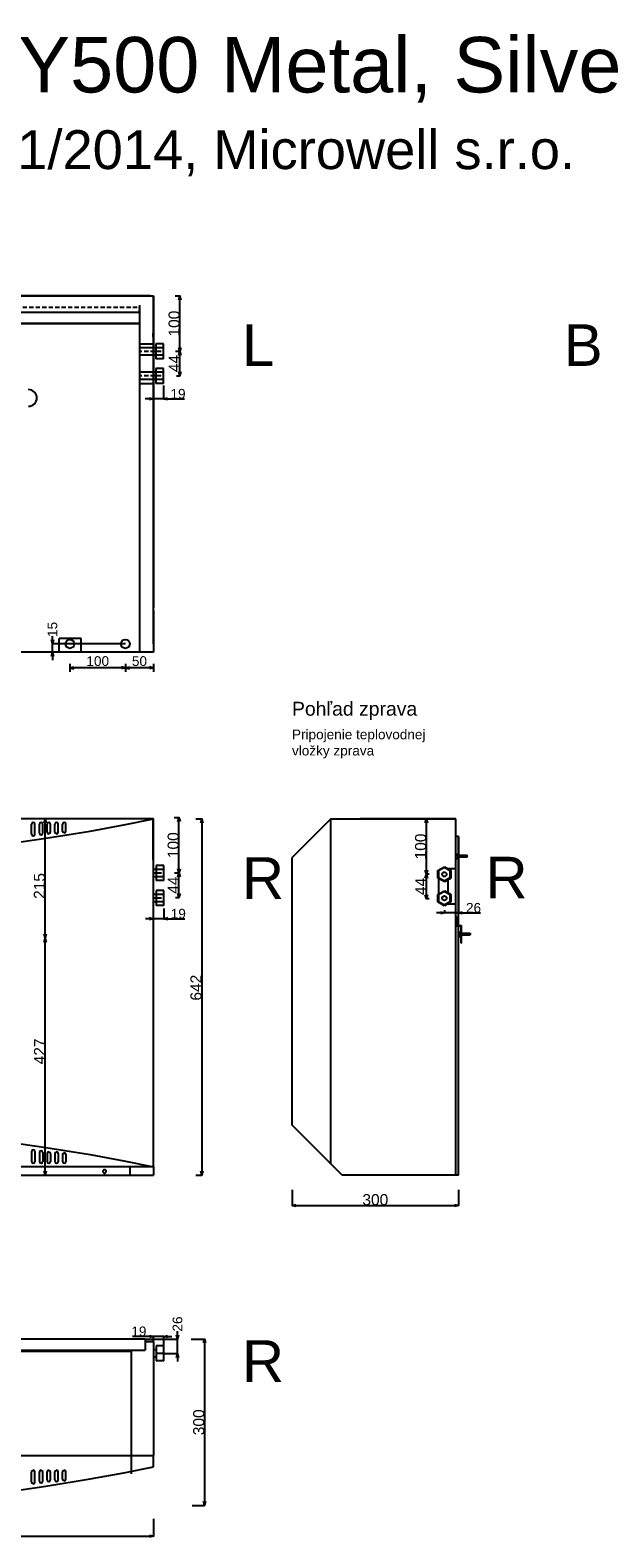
# Model space of a CAD drawing. Extents: x -655 to 3485, y -653 to 2062.
# Tile 5 of 6: x 1023 to 2069, y -653 to 2062. Entities that reach past the tile are written whole.
import ezdxf

# ---------------------------------------------------------------- set-up
doc = ezdxf.new("R2010")
doc.units = 0
doc.header["$MEASUREMENT"] = 0
doc.linetypes.add('Achse', pattern=[11.5, 0, -4, 7.5, 0])
doc.linetypes.add('Čerchovaná', pattern=[215, 100, -50, 15, -50])
for name, color, linetype in [('Desky', 7, 'Continuous'), ('Kóty délkové', 7, 'Continuous'), ('Nábytek a zařízení', 7, 'Continuous'), ('Oblouky a kružnice', 7, 'Continuous'), ('Střechy', 7, 'Continuous'), ('Textové bloky', 7, 'Continuous'), ('W_BETON_N2', 7, 'Continuous'), ('W_BETON_N4', 7, 'Continuous'), ('W_VERBLEND_N2', 7, 'Continuous'), ('Zdi', 7, 'Continuous'), ('Čáry', 7, 'Continuous')]:
    doc.layers.add(name, color=color, linetype=linetype)
doc.styles.add('GENERATED_STYLE_1', font='ARIAL.ttf')
doc.dimstyles.new('Dimstyle_4D6', dxfattribs={"dimtxt": 17.5, "dimasz": 7.125, "dimexe": 0.18, "dimexo": 0, "dimgap": 0.09, "dimtad": 1, "dimdec": 0, "dimzin": 0, "dimdsep": 46, "dimtxsty": 'GENERATED_STYLE_1', "dimblk": 'ARROWHEAD_3', "dimblk1": 'ARROWHEAD_3', "dimblk2": 'ARROWHEAD_3', "dimcen": 0.09, "dimclrd": 7, "dimclre": 7, "dimclrt": 7, "dimazin": 0, "dimtfac": 1, "dimtdec": 4, "dimtmove": 0, "dimatfit": 0, "dimfxl": 0, "dimtolj": 1, "dimtzin": 0, "dimarcsym": 0})
doc.dimstyles.new('Dimstyle_611', dxfattribs={"dimtxt": 17.5, "dimasz": 7.125, "dimexe": 0.18, "dimexo": 0, "dimgap": 0.09, "dimtad": 1, "dimdec": 0, "dimzin": 0, "dimdsep": 46, "dimtxsty": 'GENERATED_STYLE_1', "dimblk": 'ARROWHEAD_3', "dimblk1": 'ARROWHEAD_3', "dimblk2": 'ARROWHEAD_3', "dimcen": 0.09, "dimclrd": 7, "dimclre": 7, "dimclrt": 7, "dimazin": 0, "dimtfac": 1, "dimtdec": 4, "dimtmove": 0, "dimatfit": 0, "dimfxl": 0, "dimtolj": 1, "dimtzin": 0, "dimarcsym": 0})
doc.dimstyles.new('Peter', dxfattribs={"dimtxt": 20, "dimasz": 7.125, "dimexe": 0.18, "dimexo": 0, "dimgap": 0.09, "dimtad": 1, "dimdec": 0, "dimzin": 0, "dimdsep": 46, "dimtxsty": 'GENERATED_STYLE_1', "dimblk": 'ARROWHEAD_3', "dimblk1": 'ARROWHEAD_3', "dimblk2": 'ARROWHEAD_3', "dimcen": 0.09, "dimclrd": 7, "dimclre": 7, "dimclrt": 7, "dimazin": 0, "dimtfac": 1, "dimtdec": 4, "dimtmove": 0, "dimatfit": 0, "dimfxl": 0, "dimtolj": 1, "dimtzin": 0, "dimarcsym": 0})

# ---------------------------------------------------------------- blocks, each defined once
blk = doc.blocks.new('SPLINE_1', base_point=(9313.4, 3493.1))
at = {"layer": 'W_VERBLEND_N2', "color": 7, "linetype": 'Continuous'}
blk.add_lwpolyline([(9313.4, 3493.1), (9366.6, 3482.2), (9427.6, 3471), (9507, 3458.1), (9552.4, 3451.6), (9601.1, 3445.3), (9652.5, 3439.4), (9706.3, 3434.1), (9762, 3429.6), (9819.1, 3426.1), (9877.2, 3423.9), (9935.9, 3423.1), (9994.6, 3423.9), (10052.7, 3426.1), (10109.8, 3429.6), (10165.5, 3434.1), (10219.3, 3439.4), (10270.7, 3445.3), (10319.4, 3451.6), (10364.8, 3458.1), (10444.2, 3471), (10505.2, 3482.2), (10558.4, 3493.1)], dxfattribs=at)
blk = doc.blocks.new('SPLINE_2', base_point=(9313.4, 2299.5))
at = {"layer": 'W_VERBLEND_N2', "color": 7, "linetype": 'Continuous'}
blk.add_lwpolyline([(9313.4, 2299.5), (9366.6, 2288.6), (9427.6, 2277.4), (9507, 2264.5), (9552.4, 2258), (9601.1, 2251.7), (9652.5, 2245.8), (9706.3, 2240.5), (9762, 2236), (9819.1, 2232.5), (9877.2, 2230.3), (9935.9, 2229.5), (9994.6, 2230.3), (10052.7, 2232.5), (10109.8, 2236), (10165.5, 2240.5), (10219.3, 2245.8), (10270.7, 2251.7), (10319.4, 2258), (10364.8, 2264.5), (10444.2, 2277.4), (10505.2, 2288.6), (10558.4, 2299.5)], dxfattribs=at)
blk = doc.blocks.new('SPLINE_3', base_point=(9313.4, 2853.1))
at = {"layer": 'W_VERBLEND_N2', "color": 7, "linetype": 'Continuous'}
blk.add_lwpolyline([(9313.4, 2853.1), (9366.6, 2864.1), (9427.6, 2875.3), (9507, 2888.1), (9552.4, 2894.7), (9601.1, 2901), (9652.5, 2906.9), (9706.3, 2912.2), (9762, 2916.7), (9819.1, 2920.1), (9877.2, 2922.4), (9935.9, 2923.1), (9994.6, 2922.4), (10052.7, 2920.1), (10109.8, 2916.7), (10165.5, 2912.2), (10219.3, 2906.9), (10270.7, 2901), (10319.4, 2894.7), (10364.8, 2888.1), (10444.2, 2875.3), (10505.2, 2864.1), (10558.4, 2853.1)], dxfattribs=at)
blk = doc.blocks.new('ARROWHEAD_3')
at = {"color": 0, "linetype": 'Continuous'}
blk.add_line((0, 0), (-1, 0), dxfattribs=at)
blk.add_lwpolyline([(-1, 0.2679), (0, 0), (-1, -0.2679)], dxfattribs=at)
blk = doc.blocks.new('*D8')
at = {"layer": 'Defpoints', "color": 0}
for p in [(1063.1, 957), (1194.5, 957), (1245, 942)]:
    blk.add_point(p, dxfattribs=at)
at = {"layer": 'Kóty délkové', "color": 7, "linetype": 'Continuous', "lineweight": -2}
for p, q in [((1194.5, 957), (1062.9, 957)), ((1063.1, 964.1), (1063.1, 971.2)), ((1063.1, 942), (1063.1, 957)), ((1245, 942), (1062.9, 942)), ((1063.1, 942), (1063.1, 927.7))]:
    blk.add_line(p, q, dxfattribs=at)
at = {"layer": 'Kóty délkové', "color": 7, "lineweight": -2, "xscale": 7.124999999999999, "yscale": 7.124999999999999, "zscale": 7.124999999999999}
for p, rotation in [((1063.1, 957), 270), ((1063.1, 942), 90)]:
    blk.add_blockref('ARROWHEAD_3', p, dxfattribs=dict(at, rotation=rotation))
at = {"layer": 'Kóty délkové', "color": 7, "linetype": 'Continuous', "insert": (1063.1, 983.1), "char_height": 17.5, "attachment_point": 5, "rotation": 90, "style": 'GENERATED_STYLE_1'}
blk.add_mtext('\\A1;15', dxfattribs=at)
blk = doc.blocks.new('*D10')
at = {"layer": 'Kóty délkové', "color": 7, "linetype": 'Continuous'}
for p, q in [((10507.9, 3814.1), (10407.9, 3814.1)), ((10507.9, 3814.1), (10500.7, 3816)), ((10507.9, 3814.1), (10500.7, 3812.2)), ((10507.9, 3821.1), (10507.9, 3807.1)), ((10507.9, 3814.1), (10515.2, 3816)), ((10558.4, 3814.1), (10507.9, 3814.1)), ((10507.9, 3814.1), (10515.2, 3812.2)), ((10558.4, 3814.1), (10551.2, 3816)), ((10558.4, 3814.1), (10551.2, 3812.2)), ((10558.4, 3821.1), (10558.4, 3807.1))]:
    blk.add_line(p, q, dxfattribs=at)
at = {"layer": 'Kóty délkové', "color": 7, "style": 'GENERATED_STYLE_1', "oblique": 0}
blk.add_text('50', height=17.5, dxfattribs=at).set_placement((10519.7, 3817.6))
blk = doc.blocks.new('*D11')
at = {"layer": 'Kóty délkové', "color": 7, "linetype": 'Continuous'}
for p, q in [((10407.9, 3821.1), (10407.9, 3807.1)), ((10407.9, 3814.1), (10415.2, 3816)), ((10507.9, 3814.1), (10407.9, 3814.1)), ((10407.9, 3814.1), (10415.2, 3812.2)), ((10507.9, 3814.1), (10500.7, 3816)), ((10507.9, 3814.1), (10500.7, 3812.2))]:
    blk.add_line(p, q, dxfattribs=at)
at = {"layer": 'Kóty délkové', "color": 7, "style": 'GENERATED_STYLE_1', "oblique": 0}
blk.add_text('100', height=17.5, dxfattribs=at).set_placement((10437.7, 3817.6))
blk = doc.blocks.new('*D12')
at = {"layer": 'Defpoints', "color": 0}
for p in [(1230, -295), (1288.5, -295), (1264, -321)]:
    blk.add_point(p, dxfattribs=at)
at = {"layer": 'Kóty délkové', "color": 7, "linetype": 'Continuous', "lineweight": -2}
for p, q in [((1230, -295), (1288.7, -295)), ((1288.5, -287.9), (1288.5, -280.8)), ((1288.5, -321), (1288.5, -295)), ((1264, -321), (1288.7, -321)), ((1288.5, -321), (1288.5, -335.3))]:
    blk.add_line(p, q, dxfattribs=at)
at = {"layer": 'Kóty délkové', "color": 7, "lineweight": -2, "xscale": 7.124999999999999, "yscale": 7.124999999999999, "zscale": 7.124999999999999}
for p, rotation in [((1288.5, -295), 270), ((1288.5, -321), 90)]:
    blk.add_blockref('ARROWHEAD_3', p, dxfattribs=dict(at, rotation=rotation))
at = {"layer": 'Kóty délkové', "color": 7, "linetype": 'Continuous', "insert": (1288.5, -268), "char_height": 17.5, "attachment_point": 5, "rotation": 90, "style": 'GENERATED_STYLE_1'}
blk.add_mtext('\\A1;26', dxfattribs=at)
blk = doc.blocks.new('*D13')
at = {"layer": 'Defpoints', "color": 0}
for p in [(1245, -290.5), (1245, -300), (1264, -307.5)]:
    blk.add_point(p, dxfattribs=at)
at = {"layer": 'Kóty délkové', "color": 7, "linetype": 'Continuous', "lineweight": -2}
for p, q in [((1245, -290.5), (1207.1, -290.5)), ((1245, -300), (1245, -290.3)), ((1264, -290.5), (1245, -290.5)), ((1264, -307.5), (1264, -290.3)), ((1264, -290.5), (1278.3, -290.5))]:
    blk.add_line(p, q, dxfattribs=at)
at = {"layer": 'Kóty délkové', "color": 7, "lineweight": -2, "xscale": 7.124999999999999, "yscale": 7.124999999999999, "zscale": 7.124999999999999}
blk.add_blockref('ARROWHEAD_3', (1245, -290.5), dxfattribs=at)
at = {"layer": 'Kóty délkové', "color": 7, "lineweight": -2, "xscale": 7.124999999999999, "yscale": 7.124999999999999, "zscale": 7.124999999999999, "rotation": 180}
blk.add_blockref('ARROWHEAD_3', (1264, -290.5), dxfattribs=at)
at = {"layer": 'Kóty délkové', "color": 7, "linetype": 'Continuous', "insert": (1218.9, -281.4), "char_height": 17.5, "attachment_point": 5, "style": 'GENERATED_STYLE_1'}
blk.add_mtext('\\A1;19', dxfattribs=at)
blk = doc.blocks.new('*D128')
at = {"layer": 'Defpoints', "color": 0}
for p in [(1795, 610), (1769.5, 477.7), (1769.5, 472.5)]:
    blk.add_point(p, dxfattribs=at)
at = {"layer": 'Kóty délkové', "color": 7, "linetype": 'Continuous', "lineweight": -2}
for p, q in [((1795, 610), (1795, 472.3)), ((1769.5, 472.5), (1755.2, 472.5)), ((1769.5, 477.7), (1769.5, 472.3)), ((1795, 472.5), (1769.5, 472.5)), ((1795, 472.5), (1834.8, 472.5)), ((1795, 472.5), (1809.2, 472.5))]:
    blk.add_line(p, q, dxfattribs=at)
at = {"layer": 'Kóty délkové', "color": 7, "lineweight": -2, "xscale": 7.124999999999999, "yscale": 7.124999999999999, "zscale": 7.124999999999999}
blk.add_blockref('ARROWHEAD_3', (1769.5, 472.5), dxfattribs=at)
at = {"layer": 'Kóty délkové', "color": 7, "lineweight": -2, "xscale": 7.124999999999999, "yscale": 7.124999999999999, "zscale": 7.124999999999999, "rotation": 180}
blk.add_blockref('ARROWHEAD_3', (1795, 472.5), dxfattribs=at)
at = {"layer": 'Kóty délkové', "color": 7, "linetype": 'Continuous', "insert": (1822, 481.5), "char_height": 17.5, "attachment_point": 5, "style": 'GENERATED_STYLE_1'}
blk.add_mtext('\\A1;26', dxfattribs=at)
blk = doc.blocks.new('*D129')
at = {"color": 7, "linetype": 'Continuous', "lineweight": -2}
for p, q in [((1495, -26.4), (1495, -54.7)), ((1795, -26.4), (1795, -54.7)), ((1502.1, -54.5), (1787.9, -54.5))]:
    blk.add_line(p, q, dxfattribs=at)
at = {"layer": 'Defpoints', "color": 0}
for p in [(1495, -26.4), (1795, -26.4), (1795, -54.5)]:
    blk.add_point(p, dxfattribs=at)
at = {"color": 7, "lineweight": -2, "xscale": 7.124999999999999, "yscale": 7.124999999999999, "zscale": 7.124999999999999, "rotation": 180}
blk.add_blockref('ARROWHEAD_3', (1495, -54.5), dxfattribs=at)
at = {"color": 7, "lineweight": -2, "xscale": 7.124999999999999, "yscale": 7.124999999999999, "zscale": 7.124999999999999}
blk.add_blockref('ARROWHEAD_3', (1795, -54.5), dxfattribs=at)
at = {"color": 7, "linetype": 'Continuous', "lineweight": 0, "insert": (1645, -44.2), "char_height": 20, "attachment_point": 5, "style": 'GENERATED_STYLE_1'}
blk.add_mtext('\\A1;300', dxfattribs=at)
blk = doc.blocks.new('*D130')
at = {"color": 7, "linetype": 'Continuous', "lineweight": -2}
for p, q in [((1737.2, 642), (1736.9, 642)), ((1737, 549.3), (1737, 634.9)), ((1741.9, 542.2), (1736.9, 542.2))]:
    blk.add_line(p, q, dxfattribs=at)
at = {"layer": 'Defpoints', "color": 0}
for p in [(1737, 642), (1737.2, 642), (1741.9, 542.2)]:
    blk.add_point(p, dxfattribs=at)
at = {"color": 7, "lineweight": -2, "xscale": 7.124999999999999, "yscale": 7.124999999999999, "zscale": 7.124999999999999}
for p, rotation in [((1737, 642), 90), ((1737, 542.2), 270)]:
    blk.add_blockref('ARROWHEAD_3', p, dxfattribs=dict(at, rotation=rotation))
at = {"color": 7, "linetype": 'Continuous', "lineweight": 0, "insert": (1726.7, 592.1), "char_height": 20, "attachment_point": 5, "rotation": 90, "style": 'GENERATED_STYLE_1'}
blk.add_mtext('\\A1;100', dxfattribs=at)
blk = doc.blocks.new('*D131')
at = {"color": 7, "linetype": 'Continuous', "lineweight": -2}
for p, q in [((1737.2, 542.1), (1736.9, 542.1)), ((1737, 505.3), (1737, 535)), ((1741.9, 498.1), (1736.9, 498.1))]:
    blk.add_line(p, q, dxfattribs=at)
at = {"layer": 'Defpoints', "color": 0}
for p in [(1737, 542.1), (1737.2, 542.1), (1741.9, 498.1)]:
    blk.add_point(p, dxfattribs=at)
at = {"color": 7, "lineweight": -2, "xscale": 7.124999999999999, "yscale": 7.124999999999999, "zscale": 7.124999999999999}
for p, rotation in [((1737, 542.1), 90), ((1737, 498.1), 270)]:
    blk.add_blockref('ARROWHEAD_3', p, dxfattribs=dict(at, rotation=rotation))
at = {"color": 7, "linetype": 'Continuous', "lineweight": 0, "insert": (1727, 520.1), "char_height": 20, "attachment_point": 5, "rotation": 90, "style": 'GENERATED_STYLE_1'}
blk.add_mtext('\\A1;44', dxfattribs=at)
blk = doc.blocks.new('*D150')
at = {"layer": 'Defpoints', "color": 0}
for p in [(1244.8, 641.9), (1244.8, 462), (1263.8, 480.4)]:
    blk.add_point(p, dxfattribs=at)
at = {"layer": 'Kóty délkové', "color": 7, "linetype": 'Continuous', "lineweight": -2}
for p, q in [((1244.8, 641.9), (1244.8, 461.8)), ((1244.8, 462), (1230.6, 462)), ((1263.8, 462), (1244.8, 462)), ((1263.8, 480.4), (1263.8, 461.8)), ((1263.8, 462), (1301.7, 462)), ((1263.8, 462), (1278.1, 462))]:
    blk.add_line(p, q, dxfattribs=at)
at = {"layer": 'Kóty délkové', "color": 7, "lineweight": -2, "xscale": 7.124999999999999, "yscale": 7.124999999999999, "zscale": 7.124999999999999}
blk.add_blockref('ARROWHEAD_3', (1244.8, 462), dxfattribs=at)
at = {"layer": 'Kóty délkové', "color": 7, "lineweight": -2, "xscale": 7.124999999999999, "yscale": 7.124999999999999, "zscale": 7.124999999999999, "rotation": 180}
blk.add_blockref('ARROWHEAD_3', (1263.8, 462), dxfattribs=at)
at = {"layer": 'Kóty délkové', "color": 7, "linetype": 'Continuous', "insert": (1289.9, 471), "char_height": 17.5, "attachment_point": 5, "style": 'GENERATED_STYLE_1'}
blk.add_mtext('\\A1;19', dxfattribs=at)
blk = doc.blocks.new('*D151')
at = {"color": 7, "linetype": 'Continuous', "lineweight": -2}
for p, q in [((1282.7, 644.3), (1291.3, 644.3)), ((1291.1, 551.7), (1291.1, 637.2)), ((1283, 544.6), (1291.3, 544.6))]:
    blk.add_line(p, q, dxfattribs=at)
at = {"layer": 'Defpoints', "color": 0}
for p in [(1282.7, 644.3), (1291.1, 644.3), (1283, 544.6)]:
    blk.add_point(p, dxfattribs=at)
at = {"color": 7, "lineweight": -2, "xscale": 7.124999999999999, "yscale": 7.124999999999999, "zscale": 7.124999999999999}
for p, rotation in [((1291.1, 644.3), 90), ((1291.1, 544.6), 270)]:
    blk.add_blockref('ARROWHEAD_3', p, dxfattribs=dict(at, rotation=rotation))
at = {"color": 7, "linetype": 'Continuous', "lineweight": 0, "insert": (1280.8, 594.4), "char_height": 20, "attachment_point": 5, "rotation": 90, "style": 'GENERATED_STYLE_1'}
blk.add_mtext('\\A1;100', dxfattribs=at)
blk = doc.blocks.new('*D152')
at = {"color": 7, "linetype": 'Continuous', "lineweight": -2}
for p, q in [((1291.3, 544.6), (1290.9, 544.6)), ((1291.1, 507.4), (1291.1, 537.5)), ((1284.8, 500.3), (1291.3, 500.3))]:
    blk.add_line(p, q, dxfattribs=at)
at = {"layer": 'Defpoints', "color": 0}
for p in [(1291.1, 544.6), (1291.3, 544.6), (1284.8, 500.3)]:
    blk.add_point(p, dxfattribs=at)
at = {"color": 7, "lineweight": -2, "xscale": 7.124999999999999, "yscale": 7.124999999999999, "zscale": 7.124999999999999}
for p, rotation in [((1291.1, 544.6), 90), ((1291.1, 500.3), 270)]:
    blk.add_blockref('ARROWHEAD_3', p, dxfattribs=dict(at, rotation=rotation))
at = {"color": 7, "linetype": 'Continuous', "lineweight": 0, "insert": (1281, 522.4), "char_height": 20, "attachment_point": 5, "rotation": 90, "style": 'GENERATED_STYLE_1'}
blk.add_mtext('\\A1;44', dxfattribs=at)
blk = doc.blocks.new('*D155')
at = {"color": 7, "linetype": 'Continuous', "lineweight": -2}
for p, q in [((1321.4, 642), (1332.4, 642)), ((1332.2, 634.9), (1332.2, 7.1)), ((1321.4, 0), (1332.4, 0))]:
    blk.add_line(p, q, dxfattribs=at)
at = {"layer": 'Defpoints', "color": 0}
for p in [(1321.4, 642), (1321.4, 0), (1332.2, 0)]:
    blk.add_point(p, dxfattribs=at)
at = {"color": 7, "lineweight": -2, "xscale": 7.124999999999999, "yscale": 7.124999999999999, "zscale": 7.124999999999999}
for p, rotation in [((1332.2, 642), 90), ((1332.2, 0), 270)]:
    blk.add_blockref('ARROWHEAD_3', p, dxfattribs=dict(at, rotation=rotation))
at = {"color": 7, "linetype": 'Continuous', "lineweight": 0, "insert": (1321.9, 337.8), "char_height": 20, "attachment_point": 5, "rotation": 90, "style": 'GENERATED_STYLE_1'}
blk.add_mtext('\\A1;642', dxfattribs=at)
blk = doc.blocks.new('*D159')
at = {"color": 7, "linetype": 'Continuous', "lineweight": -2}
for p, q in [((1240.55, 642), (1049.82, 642)), ((1050, 434.125), (1050, 634.875)), ((1050, 427), (1049.82, 427))]:
    blk.add_line(p, q, dxfattribs=at)
at = {"layer": 'Defpoints', "color": 0}
for p in [(1050, 642), (1240.55, 642), (1050, 427)]:
    blk.add_point(p, dxfattribs=at)
at = {"color": 7, "lineweight": -2, "xscale": 7.124999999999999, "yscale": 7.124999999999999, "zscale": 7.124999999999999}
for p, rotation in [((1050, 642), 90), ((1050, 427), 270)]:
    blk.add_blockref('ARROWHEAD_3', p, dxfattribs=dict(at, rotation=rotation))
at = {"color": 7, "linetype": 'Continuous', "lineweight": 0, "insert": (1039.7, 520.985409), "char_height": 20, "attachment_point": 5, "rotation": 90, "style": 'GENERATED_STYLE_1'}
blk.add_mtext('\\A1;215', dxfattribs=at)
blk = doc.blocks.new('*D160')
at = {"color": 7, "linetype": 'Continuous', "lineweight": -2}
for p, q in [((1050, 427), (1050.2, 427)), ((1050, 7.1), (1050, 419.9)), ((1049.3, 0), (1050.2, 0))]:
    blk.add_line(p, q, dxfattribs=at)
at = {"layer": 'Defpoints', "color": 0}
for p in [(1050, 427), (1050, 427), (1049.3, 0)]:
    blk.add_point(p, dxfattribs=at)
at = {"color": 7, "lineweight": -2, "xscale": 7.124999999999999, "yscale": 7.124999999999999, "zscale": 7.124999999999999}
for p, rotation in [((1050, 427), 90), ((1050, 0), 270)]:
    blk.add_blockref('ARROWHEAD_3', p, dxfattribs=dict(at, rotation=rotation))
at = {"color": 7, "linetype": 'Continuous', "lineweight": 0, "insert": (1039.9, 223), "char_height": 20, "attachment_point": 5, "rotation": 90, "style": 'GENERATED_STYLE_1'}
blk.add_mtext('\\A1;427', dxfattribs=at)
blk = doc.blocks.new('*D162')
at = {"color": 7, "linetype": 'Continuous', "lineweight": -2}
for p, q in [((1313, -295), (1337.3, -295)), ((1337.1, -302.1), (1337.1, -587.9)), ((1314.9, -595), (1337.3, -595))]:
    blk.add_line(p, q, dxfattribs=at)
at = {"layer": 'Defpoints', "color": 0}
for p in [(1313, -295), (1314.9, -595), (1337.1, -595)]:
    blk.add_point(p, dxfattribs=at)
at = {"color": 7, "lineweight": -2, "xscale": 7.124999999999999, "yscale": 7.124999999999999, "zscale": 7.124999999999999}
for p, rotation in [((1337.1, -295), 90), ((1337.1, -595), 270)]:
    blk.add_blockref('ARROWHEAD_3', p, dxfattribs=dict(at, rotation=rotation))
at = {"color": 7, "linetype": 'Continuous', "lineweight": 0, "insert": (1326.8, -445), "char_height": 20, "attachment_point": 5, "rotation": 90, "style": 'GENERATED_STYLE_1'}
blk.add_mtext('\\A1;300', dxfattribs=at)
blk = doc.blocks.new('*D163')
at = {"color": 7, "linetype": 'Continuous', "lineweight": -2}
for p, q in [((0, -619.1), (0, -650.5)), ((1245, -619.1), (1245, -650.5)), ((7.1, -650.3), (1237.9, -650.3))]:
    blk.add_line(p, q, dxfattribs=at)
at = {"layer": 'Defpoints', "color": 0}
for p in [(0, -619.1), (1245, -619.1), (1245, -650.3)]:
    blk.add_point(p, dxfattribs=at)
at = {"color": 7, "lineweight": -2, "xscale": 7.124999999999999, "yscale": 7.124999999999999, "zscale": 7.124999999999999, "rotation": 180}
blk.add_blockref('ARROWHEAD_3', (0, -650.3), dxfattribs=at)
at = {"color": 7, "lineweight": -2, "xscale": 7.124999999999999, "yscale": 7.124999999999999, "zscale": 7.124999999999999}
blk.add_blockref('ARROWHEAD_3', (1245, -650.3), dxfattribs=at)
at = {"color": 7, "linetype": 'Continuous', "lineweight": 0, "insert": (622.5, -640), "char_height": 20, "attachment_point": 5, "style": 'GENERATED_STYLE_1'}
blk.add_mtext('\\A1;1245', dxfattribs=at)
blk = doc.blocks.new('*D196')
at = {"layer": 'Defpoints', "color": 0}
for p in [(1244.4, 1583.7), (1263.4, 1422.2), (1244.4, 1398.4)]:
    blk.add_point(p, dxfattribs=at)
at = {"layer": 'Kóty délkové', "color": 7, "linetype": 'Continuous', "lineweight": -2}
for p, q in [((1244.4, 1583.7), (1244.4, 1398.2)), ((1263.4, 1422.2), (1263.4, 1398.2)), ((1244.4, 1398.4), (1230.1, 1398.4)), ((1263.4, 1398.4), (1244.4, 1398.4)), ((1263.4, 1398.4), (1301.2, 1398.4)), ((1263.4, 1398.4), (1277.6, 1398.4))]:
    blk.add_line(p, q, dxfattribs=at)
at = {"layer": 'Kóty délkové', "color": 7, "lineweight": -2, "xscale": 7.124999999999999, "yscale": 7.124999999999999, "zscale": 7.124999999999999}
blk.add_blockref('ARROWHEAD_3', (1244.4, 1398.4), dxfattribs=at)
at = {"layer": 'Kóty délkové', "color": 7, "lineweight": -2, "xscale": 7.124999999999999, "yscale": 7.124999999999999, "zscale": 7.124999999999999, "rotation": 180}
blk.add_blockref('ARROWHEAD_3', (1263.4, 1398.4), dxfattribs=at)
at = {"layer": 'Kóty délkové', "color": 7, "linetype": 'Continuous', "insert": (1289.4, 1407.4), "char_height": 17.5, "attachment_point": 5, "style": 'GENERATED_STYLE_1'}
blk.add_mtext('\\A1;19', dxfattribs=at)
blk = doc.blocks.new('*D197')
at = {"color": 7, "linetype": 'Continuous', "lineweight": -2}
for p, q in [((1284.3, 1583.7), (1292.9, 1583.7)), ((1292.7, 1491.2), (1292.7, 1576.6)), ((1284.6, 1484), (1292.9, 1484))]:
    blk.add_line(p, q, dxfattribs=at)
at = {"layer": 'Defpoints', "color": 0}
for p in [(1284.3, 1583.7), (1292.7, 1583.7), (1284.6, 1484)]:
    blk.add_point(p, dxfattribs=at)
at = {"color": 7, "lineweight": -2, "xscale": 7.124999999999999, "yscale": 7.124999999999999, "zscale": 7.124999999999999}
for p, rotation in [((1292.7, 1583.7), 90), ((1292.7, 1484), 270)]:
    blk.add_blockref('ARROWHEAD_3', p, dxfattribs=dict(at, rotation=rotation))
at = {"color": 7, "linetype": 'Continuous', "lineweight": 0, "insert": (1282.4, 1533.9), "char_height": 20, "attachment_point": 5, "rotation": 90, "style": 'GENERATED_STYLE_1'}
blk.add_mtext('\\A1;100', dxfattribs=at)
blk = doc.blocks.new('*D198')
at = {"color": 7, "linetype": 'Continuous', "lineweight": -2}
for p, q in [((1292.9, 1484), (1292.5, 1484)), ((1292.7, 1446.9), (1292.7, 1476.9)), ((1286.4, 1439.7), (1292.9, 1439.7))]:
    blk.add_line(p, q, dxfattribs=at)
at = {"layer": 'Defpoints', "color": 0}
for p in [(1292.7, 1484), (1292.9, 1484), (1286.4, 1439.7)]:
    blk.add_point(p, dxfattribs=at)
at = {"color": 7, "lineweight": -2, "xscale": 7.124999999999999, "yscale": 7.124999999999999, "zscale": 7.124999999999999}
for p, rotation in [((1292.7, 1484), 90), ((1292.7, 1439.7), 270)]:
    blk.add_blockref('ARROWHEAD_3', p, dxfattribs=dict(at, rotation=rotation))
at = {"color": 7, "linetype": 'Continuous', "lineweight": 0, "insert": (1282.6, 1461.9), "char_height": 20, "attachment_point": 5, "rotation": 90, "style": 'GENERATED_STYLE_1'}
blk.add_mtext('\\A1;44', dxfattribs=at)
blk = doc.blocks.new('DIM_4', base_point=(10507.9, 3814.1))
at = {"layer": 'Kóty délkové', "color": 7, "linetype": 'Continuous'}
dim = blk.add_linear_dim(base=(10507.9329, 3814.0913), p1=(10558.4076, 3842.2986), p2=(10507.9329, 3857.2986), angle=180, dimstyle='Dimstyle_611', dxfattribs=at)
dim.commit()
dim.dimension.update_dxf_attribs({"geometry": '*D10', "text_midpoint": (10526.4202, 3826.3413)})
dim = blk.add_aligned_dim(p1=(10507.9, 3857.3), p2=(10407.9, 3857.3), distance=43.2, dimstyle='Dimstyle_611', dxfattribs=at)
dim.commit()
dim.dimension.update_dxf_attribs({"geometry": '*D11', "text_midpoint": (10444.4, 3826.3)})

msp = doc.modelspace()

# ---------------------------------------------------------------- linework, layer by layer
at = {"layer": 'Desky', "color": 7, "linetype": 'Continuous'}
for p, q in [((1240, 1584), (470, 1584)), ((1220, 1554), (25, 1554)), ((1220, 1534), (490, 1534)), ((1245, 957), (1245, 962)), ((1245, 15), (1245, 20))]:
    msp.add_line(p, q, dxfattribs=at)
at = {"layer": 'Desky', "color": 7, "linetype": 'Achse'}
msp.add_line((1220, 1563), (25, 1563), dxfattribs=at)
at = {"layer": 'Nábytek a zařízení', "color": 7, "linetype": 'Continuous'}
for p, q in [((1070.4, 942), (1070, 942)), ((1071.5, 942), (1070.4, 942)), ((1073.4, 942), (1071.5, 942)), ((1075.9, 942), (1073.4, 942)), ((1078.9, 942), (1075.9, 942)), ((1082.5, 942), (1078.9, 942)), ((1086.5, 942), (1082.5, 942)), ((1090.7, 942), (1086.5, 942)), ((1095, 942), (1090.7, 942)), ((1099.3, 942), (1095, 942)), ((1103.6, 942), (1099.3, 942)), ((1107.5, 942), (1103.6, 942)), ((1111.1, 942), (1107.5, 942)), ((1114.2, 942), (1111.1, 942)), ((1116.7, 942), (1114.2, 942)), ((1118.5, 942), (1116.7, 942)), ((1119.6, 942), (1118.5, 942)), ((1120, 942), (1119.6, 942)), ((1245, 15.1), (41.6, 15.1))]:
    msp.add_line(p, q, dxfattribs=at)
at = {"layer": 'Oblouky a kružnice', "color": 7, "linetype": 'Continuous'}
for centre in [(1094.5, 957), (1194.5, 957)]:
    msp.add_circle(centre, 8, dxfattribs=at)
at = {"layer": 'Oblouky a kružnice', "color": 1, "linetype": 'Continuous'}
for centre in [(1769.5, 542), (1769.5, 499)]:
    msp.add_circle(centre, 4, dxfattribs=at)
at = {"layer": 'Oblouky a kružnice', "color": 7, "linetype": 'Continuous'}
msp.add_arc((1020.2, 1400), 15, 270, 90, dxfattribs=at)
at = {"layer": 'Střechy', "color": 7, "linetype": 'Continuous'}
for p, q in [((0, 1584), (1245, 1584)), ((1244.4, 1583.7), (1244.4, 1516.7)), ((1245, 1584), (1245, 1504)), ((1244.4, 1509.6), (1244.4, 1516.7)), ((1244.4, 1509.6), (1244.4, 1516.7)), ((1244.9, 574.9), (1244.9, 641.9)), ((1244.9, 567.9), (1244.9, 574.9))]:
    msp.add_line(p, q, dxfattribs=at)
at = {"layer": 'W_BETON_N2', "color": 7, "linetype": 'Continuous'}
for p, q in [((1025.5, 614.2), (1025.5, 632.5)), ((1031.5, 614.2), (1031.5, 632.7)), ((1039.5, 615.9), (1039.5, 632.5)), ((1045.5, 615.9), (1045.5, 632.7)), ((1053.5, 618.1), (1053.5, 632.5)), ((1059.5, 618.1), (1059.5, 632.7)), ((1067.5, 618.1), (1067.5, 632.5)), ((1073.5, 618.1), (1073.5, 632.7)), ((1081.5, 619.3), (1081.5, 632.5)), ((1087.5, 619.3), (1087.5, 632.7)), ((1565, 642), (1495, 572)), ((1565, 20), (1565, 642)), ((1565, 642), (1790, 642)), ((1495, 90), (1495, 572)), ((1585, 0), (1495, 90)), ((1025.5, 42.8), (1025.5, 24.5)), ((1031.5, 42.8), (1031.5, 24.3)), ((1039.5, 41.1), (1039.5, 24.5)), ((1045.5, 41.1), (1045.5, 24.3)), ((1053.5, 38.9), (1053.5, 24.5)), ((1059.5, 38.9), (1059.5, 24.3)), ((1067.5, 38.9), (1067.5, 24.5)), ((1073.5, 38.9), (1073.5, 24.3)), ((1081.5, 37.7), (1081.5, 24.5)), ((1087.5, 37.7), (1087.5, 24.3)), ((1245, -525), (1245, -505)), ((1025.5, -552.8), (1025.5, -534.5)), ((1031.5, -552.8), (1031.5, -534.3)), ((1039.5, -551.1), (1039.5, -534.5)), ((1045.5, -551.1), (1045.5, -534.3)), ((1053.5, -548.9), (1053.5, -534.5)), ((1059.5, -548.9), (1059.5, -534.3)), ((1067.5, -548.9), (1067.5, -534.5)), ((1073.5, -548.9), (1073.5, -534.3)), ((1081.5, -547.7), (1081.5, -534.5)), ((1087.5, -547.7), (1087.5, -534.3))]:
    msp.add_line(p, q, dxfattribs=at)
at = {"layer": 'W_BETON_N4', "color": 7, "linetype": 'Continuous'}
for centre, start, end in [((1028.5, 632.5), 0, 180), ((1042.5, 632.5), 0, 180), ((1056.5, 632.5), 0, 180), ((1070.5, 632.5), 0, 180), ((1084.5, 632.5), 0, 180), ((1028.5, 614.2), 180, 0), ((1042.5, 615.9), 180, 0), ((1056.5, 618.1), 180, 0), ((1070.5, 618.1), 180, 0), ((1084.5, 619.8), 180, 0), ((1028.5, 42.8), 0, 180), ((1042.5, 41.1), 0, 180), ((1056.5, 38.9), 0, 180), ((1070.5, 38.9), 0, 180), ((1084.5, 37.2), 0, 180), ((1028.5, 24.5), 180, 0), ((1042.5, 24.5), 180, 0), ((1056.5, 24.5), 180, 0), ((1070.5, 24.5), 180, 0), ((1084.5, 24.5), 180, 0), ((1028.5, -534.5), 0, 180), ((1042.5, -534.5), 0, 180), ((1056.5, -534.5), 0, 180), ((1070.5, -534.5), 0, 180), ((1084.5, -534.5), 0, 180), ((1028.5, -552.8), 180, 0), ((1042.5, -551.1), 180, 0), ((1056.5, -548.9), 180, 0), ((1070.5, -548.9), 180, 0), ((1084.5, -547.2), 180, 0)]:
    msp.add_arc(centre, 3, start, end, dxfattribs=at)
at = {"layer": 'Zdi', "color": 7, "linetype": 'Continuous'}
for p, q in [((490, 1584), (1220, 1584)), ((1239.4, 1583.7), (1244.4, 1583.7)), ((1240, 1584), (1245, 1584)), ((1220, 1567), (1220, 942)), ((25, 1534), (1220, 1534)), ((1245, 1517), (1245, 1022)), ((1245, 962), (1245, 1509.9)), ((1245, 1017), (1245, 957)), ((1245, 957), (1245, 942)), ((1070, 942), (25, 942)), ((1220, 942), (1120, 942)), ((1245, 942), (1220, 942)), ((1245, 642), (0, 642)), ((1245, 642), (775, 642)), ((1244.8, 641.9), (1239.8, 641.9)), ((1245, 80), (1245, 575)), ((1245, 20), (1245, 567.9)), ((175, 0), (1220, 0)), ((1154.1, 7.8), (1154, 7.5)), ((1154, 7.5), (1154, 7.3)), ((1154, 7.3), (1154, 7)), ((1154, 7), (1154, 6.7)), ((1154, 6.7), (1154, 6.5)), ((1154, 6.5), (1154.1, 6.2)), ((1154.2, 8), (1154.1, 7.8)), ((1154.1, 6.2), (1154.2, 6)), ((1154.3, 8.3), (1154.2, 8)), ((1154.2, 6), (1154.3, 5.7)), ((1154.4, 8.5), (1154.3, 8.3)), ((1154.5, 8.7), (1154.4, 8.5)), ((1154.4, 5.5), (1154.5, 5.3)), ((1154.7, 8.9), (1154.5, 8.7)), ((1154.5, 5.3), (1154.7, 5.1)), ((1154.9, 9.1), (1154.7, 8.9)), ((1154.7, 5.1), (1154.9, 4.9)), ((1155.1, 9.3), (1154.9, 9.1)), ((1155.3, 9.5), (1155.1, 9.3)), ((1155.1, 4.7), (1155.3, 4.5)), ((1155.5, 9.6), (1155.3, 9.5)), ((1155.3, 4.5), (1155.5, 4.4)), ((1155.7, 9.7), (1155.5, 9.6)), ((1156, 9.8), (1155.7, 9.7)), ((1155.7, 4.3), (1156, 4.2)), ((1156.2, 9.9), (1156, 9.8)), ((1156, 4.2), (1156.2, 4.1)), ((1156.5, 10), (1156.2, 9.9)), ((1156.7, 10), (1156.5, 10)), ((1156.5, 4), (1156.7, 4)), ((1157, 10), (1156.7, 10)), ((1157.3, 10), (1157, 10)), ((1157, 4), (1157.3, 4)), ((1157.5, 10), (1157.3, 10)), ((1157.8, 9.9), (1157.5, 10)), ((1157.5, 4), (1157.8, 4.1)), ((1158, 9.8), (1157.8, 9.9)), ((1158.3, 9.7), (1158, 9.8)), ((1158, 4.2), (1158.3, 4.3)), ((1158.5, 9.6), (1158.3, 9.7)), ((1158.3, 4.3), (1158.5, 4.4)), ((1158.7, 9.5), (1158.5, 9.6)), ((1158.9, 9.3), (1158.7, 9.5)), ((1158.7, 4.5), (1158.9, 4.7)), ((1159.1, 9.1), (1158.9, 9.3)), ((1158.9, 4.7), (1159.1, 4.9)), ((1159.3, 8.9), (1159.1, 9.1)), ((1159.5, 8.7), (1159.3, 8.9)), ((1159.3, 5.1), (1159.5, 5.3)), ((1159.6, 8.5), (1159.5, 8.7)), ((1159.5, 5.3), (1159.6, 5.5)), ((1159.7, 8.3), (1159.6, 8.5)), ((1159.6, 5.5), (1159.7, 5.7)), ((1159.8, 8), (1159.7, 8.3)), ((1159.9, 7.8), (1159.8, 8)), ((1159.8, 6), (1159.9, 6.2)), ((1160, 7.5), (1159.9, 7.8)), ((1159.9, 6.2), (1160, 6.5)), ((1160, 7.3), (1160, 7.5)), ((1160, 7), (1160, 7.3)), ((1160, 6.7), (1160, 7)), ((1160, 6.5), (1160, 6.7)), ((1203, 0), (1203, 15)), ((1245, 15), (1245, 0)), ((1220, 0), (1245, 0))]:
    msp.add_line(p, q, dxfattribs=at)
at = {"layer": 'Čáry', "color": 7, "linetype": 'Achse'}
for p, q in [((1219.4, 1562.7), (1219.4, 1553.7)), ((1220, 1563), (1220, 1554))]:
    msp.add_line(p, q, dxfattribs=at)
at = {"layer": 'Čáry', "color": 7, "linetype": 'Continuous'}
for p, q in [((1219.4, 1497.2), (1244.4, 1497.2)), ((1219.4, 1426.2), (1244.4, 1426.2)), ((1075, 942), (1075, 967)), ((1115, 967), (1075, 967)), ((1115, 942), (1115, 967)), ((1790, 642), (1617.8, 642)), ((1790, 0), (1790, 642)), ((1795, 610), (1790, 610)), ((1795, 0), (1795, 610)), ((1790, 578.5), (1794, 578.5)), ((1790, 570.5), (1790, 578.5)), ((1790, 576.5), (1794, 576.5)), ((1790, 572.5), (1794, 572.5)), ((1790, 570.5), (1794, 570.5)), ((1794, 570.5), (1794, 578.5)), ((1794, 576.5), (1810.1, 576.5)), ((1794, 573.5), (1810.1, 573.5)), ((1810.1, 576.5), (1811, 575)), ((1810.1, 573.5), (1811, 575)), ((1775.4, 552.2), (1791, 552.2)), ((1759.1, 534.5), (1759.1, 506.5)), ((1776, 508.7), (1776, 532.3)), ((1775.3, 488.8), (1790.9, 488.8)), ((1790.5, 449), (1790.5, 466)), ((1791.5, 466), (1790.5, 466)), ((1791.5, 450), (1791.5, 466)), ((1790.5, 449), (1799.5, 449)), ((1791.5, 450), (1800.5, 450)), ((1795.5, 438), (1799.5, 438)), ((1795.5, 430), (1795.5, 438)), ((1795.5, 436), (1799.5, 436)), ((1799.5, 418), (1799.5, 449)), ((1799.5, 436), (1815.7, 436)), ((1800.5, 418), (1800.5, 450)), ((1815.7, 436), (1816.5, 434.5)), ((1815.7, 433), (1816.5, 434.5)), ((1795.5, 432), (1799.5, 432)), ((1795.5, 430), (1799.5, 430)), ((1799.5, 433), (1815.7, 433)), ((1800.5, 418), (1799.5, 418)), ((1795, 0), (1585, 0)), ((1795, 0), (1585, 0)), ((1230, -295), (15, -295)), ((1230, -295), (1230, -315)), ((15, -315), (1230, -315)), ((40, -317), (1205, -317)), ((1205, -317), (1205, -538.1)), ((1245, -300), (1230, -300)), ((1245, -300), (1245, -505)), ((0, -505), (1245, -505))]:
    msp.add_line(p, q, dxfattribs=at)
at = {"layer": 'Čáry', "color": 1, "linetype": 'Continuous'}
for p, q in [((1263.4, 1497.2), (1249.4, 1497.2)), ((1249.4, 1497.2), (1249.4, 1470.2)), ((1263.4, 1470.2), (1263.4, 1497.2)), ((1263.4, 1490.2), (1219.4, 1490.2)), ((1263.4, 1477.2), (1219.4, 1477.2)), ((1263.4, 1470.2), (1249.4, 1470.2)), ((1263.4, 1446.2), (1219.4, 1446.2)), ((1263.4, 1453.2), (1249.4, 1453.2)), ((1249.4, 1453.2), (1249.4, 1426.2)), ((1263.4, 1426.2), (1263.4, 1453.2)), ((1263.4, 1433.2), (1219.4, 1433.2)), ((1263.4, 1426.2), (1249.4, 1426.2)), ((1263.8, 550.6), (1244.8, 550.6)), ((1263.8, 557.6), (1249.8, 557.6)), ((1249.8, 557.6), (1249.8, 530.6)), ((1263.8, 530.6), (1263.8, 557.6)), ((1757.8, 548.8), (1769.5, 555.5)), ((1757.8, 535.3), (1757.8, 548.8)), ((1769.5, 554), (1759.1, 548)), ((1759.1, 548), (1759.1, 536)), ((1769.5, 555.5), (1781.2, 548.8)), ((1779.9, 548), (1769.5, 554)), ((1779.9, 536), (1779.9, 548)), ((1781.2, 548.8), (1781.2, 535.3)), ((1263.8, 537.6), (1244.8, 537.6)), ((1263.8, 530.6), (1249.8, 530.6)), ((1769.5, 528.5), (1757.8, 535.3)), ((1759.1, 536), (1769.5, 530)), ((1769.5, 530), (1779.9, 536)), ((1781.2, 535.3), (1769.5, 528.5)), ((1244.8, 509.7), (1244.8, 498.7)), ((1263.8, 505.6), (1244.8, 505.6)), ((1263.8, 492.6), (1244.8, 492.6)), ((1263.8, 512.6), (1249.8, 512.6)), ((1249.8, 512.6), (1249.8, 485.6)), ((1263.8, 485.6), (1263.8, 512.6)), ((1757.8, 505.8), (1769.5, 512.5)), ((1757.8, 492.3), (1757.8, 505.8)), ((1769.5, 485.5), (1757.8, 492.3)), ((1769.5, 511), (1759.1, 505)), ((1759.1, 505), (1759.1, 493)), ((1759.1, 493), (1769.5, 487)), ((1769.5, 512.5), (1781.2, 505.8)), ((1779.9, 505), (1769.5, 511)), ((1769.5, 487), (1779.9, 493)), ((1781.2, 492.3), (1769.5, 485.5)), ((1779.9, 493), (1779.9, 505)), ((1781.2, 505.8), (1781.2, 492.3)), ((1263.8, 485.6), (1249.8, 485.6)), ((1250, -314.5), (1245, -314.5)), ((1264, -307.5), (1250, -307.5)), ((1250, -307.5), (1250, -334.5)), ((1264, -321), (1250, -321)), ((1264, -334.5), (1264, -307.5)), ((1250, -327.5), (1245, -327.5)), ((1264, -334.5), (1250, -334.5))]:
    msp.add_line(p, q, dxfattribs=at)
at = {"layer": 'Čáry', "color": 1, "linetype": 'Achse'}
for p, q in [((1263.4, 1483.7), (1219.4, 1483.7)), ((1263.4, 1439.7), (1219.4, 1439.7)), ((1263.8, 544.1), (1244.8, 544.1)), ((1263.8, 499.1), (1244.8, 499.1)), ((1250, -321), (1245, -321))]:
    msp.add_line(p, q, dxfattribs=at)
at = {"layer": 'Čáry', "color": 7, "linetype": 'Čerchovaná'}
for p, q in [((1794, 576.1), (1810.4, 576.1)), ((1794, 573.9), (1810.4, 573.9)), ((1799.5, 435.6), (1815.9, 435.6)), ((1799.5, 433.4), (1815.9, 433.4))]:
    msp.add_line(p, q, dxfattribs=at)

# ---------------------------------------------------------------- block references
at = {"layer": 'Kóty délkové', "color": 7, "linetype": 'Continuous'}
msp.add_blockref('DIM_4', (1194.5, 913.8), dxfattribs=at)
at = {"layer": 'W_VERBLEND_N2', "color": 7, "linetype": 'Continuous'}
for name, p in [('SPLINE_1', (0, 642)), ('SPLINE_3', (0, 15)), ('SPLINE_2', (0, -525))]:
    msp.add_blockref(name, p, dxfattribs=at)

# ---------------------------------------------------------------- texts
at = {"layer": 'Textové bloky', "color": 7, "style": 'GENERATED_STYLE_1'}
for s, insert, char_height, width, attachment_point in [('{DRY500 Metal, Silver}', (1467.5, 1990.9), 100, 4039.113, 5), ('{v. 01/2014, Microwell s.r.o.}', (1423.5, 1840.7), 70, 3946.937, 5), ('{\\C1;L}', (1404.8, 1532.7), 75, 291.06, 1), ('{\\C1;B}', (1984.8, 1532.7), 75, 291.06, 1), ('{Pohľad zprava}', (1494.8, 852.7), 25, 470.248, 1), ('{Pripojenie teplovodnej vložky zprava}', (1494.8, 802.7), 17.5, 255.516, 1), ('{\\C1;R}', (1404.8, 572.7), 75, 291.06, 1), ('{\\C1;R}', (1843.7, 573.6), 75, 291.06, 1), ('{\\C1;R}', (1404.8, -297.3), 75, 291.06, 1)]:
    msp.add_mtext(s, dxfattribs=dict(at, insert=insert, char_height=char_height, width=width, attachment_point=attachment_point))

# ---------------------------------------------------------------- dimensions: what is measured, and where the dimension line sits
at = {"linetype": 'Continuous', "lineweight": 0}
for base, p1, p2, picture, middle in [((1292.7, 1583.7), (1284.6, 1484), (1284.3, 1583.7), '*D197', (1282.4, 1533.9)), ((1292.7, 1484), (1286.4, 1439.7), (1292.9, 1484), '*D198', (1282.6, 1461.9)), ((1291.1, 644.3), (1283, 544.6), (1282.7, 644.3), '*D151', (1280.8, 594.4)), ((1737, 642), (1741.9, 542.2), (1737.2, 642), '*D130', (1726.7, 592.1)), ((1291.1, 544.6), (1284.8, 500.3), (1291.3, 544.6), '*D152', (1281, 522.4)), ((1737, 542.1), (1741.9, 498.1), (1737.2, 542.1), '*D131', (1727, 520.1)), ((1337.1, -595), (1313, -295), (1314.9, -595), '*D162', (1326.8, -445))]:
    dim = msp.add_linear_dim(base=base, p1=p1, p2=p2, angle=90, dimstyle='Peter', dxfattribs=at)
    dim.commit()
    dim.dimension.update_dxf_attribs({"geometry": picture, "text_midpoint": middle})
for base, p1, p2, picture, middle in [((1050, 642), (1050, 427), (1240.6, 642), '*D159', (1050, 521)), ((1332.2, 0), (1321.4, 642), (1321.4, 0), '*D155', (1332.2, 337.8)), ((1050, 427), (1049.3, 0), (1050, 427), '*D160', (1050, 223))]:
    dim = msp.add_linear_dim(base=base, p1=p1, p2=p2, angle=90, dimstyle='Peter', dxfattribs=at)
    dim.commit()
    dim.dimension.update_dxf_attribs({"geometry": picture, "text_midpoint": middle, "dimtype": 160})
dim = msp.add_linear_dim(base=(1795, -54.5), p1=(1495, -26.4), p2=(1795, -26.4), dimstyle='Peter', dxfattribs=at)
dim.commit()
dim.dimension.update_dxf_attribs({"geometry": '*D129', "text_midpoint": (1645, -54.5), "dimtype": 160})
dim = msp.add_linear_dim(base=(1245, -650.3), p1=(0, -619.1), p2=(1245, -619.1), dimstyle='Peter', dxfattribs=at)
dim.commit()
dim.dimension.update_dxf_attribs({"geometry": '*D163', "text_midpoint": (622.5, -640)})
at = {"layer": 'Kóty délkové', "color": 7, "linetype": 'Continuous'}
for base, p1, p2, picture, middle in [((1244.4, 1398.4), (1263.4, 1422.2), (1244.4, 1583.7), '*D196', (1289.4, 1398.4)), ((1244.8, 462), (1263.8, 480.4), (1244.8, 641.9), '*D150', (1289.9, 462)), ((1769.4756, 472.4903), (1795, 610), (1769.4756, 477.6508), '*D128', (1822.01, 472.4903))]:
    dim = msp.add_linear_dim(base=base, p1=p1, p2=p2, angle=180, dimstyle='Dimstyle_4D6', dxfattribs=at)
    dim.commit()
    dim.dimension.update_dxf_attribs({"geometry": picture, "text_midpoint": middle, "dimtype": 160})
for base, p1, p2, picture, middle in [((1063.1, 957), (1245, 942), (1194.5, 957), '*D8', (1063.1, 983.1)), ((1288.5, -295), (1264, -321), (1230, -295), '*D12', (1288.5, -268))]:
    dim = msp.add_linear_dim(base=base, p1=p1, p2=p2, angle=90, dimstyle='Dimstyle_611', dxfattribs=at)
    dim.commit()
    dim.dimension.update_dxf_attribs({"geometry": picture, "text_midpoint": middle, "text_rotation": 90})
dim = msp.add_linear_dim(base=(1245, -290.5), p1=(1264, -307.5), p2=(1245, -300), angle=180, dimstyle='Dimstyle_611', dxfattribs=at)
dim.commit()
dim.dimension.update_dxf_attribs({"geometry": '*D13', "text_midpoint": (1218.9, -281.4)})

doc.saveas('drawing.dxf')
